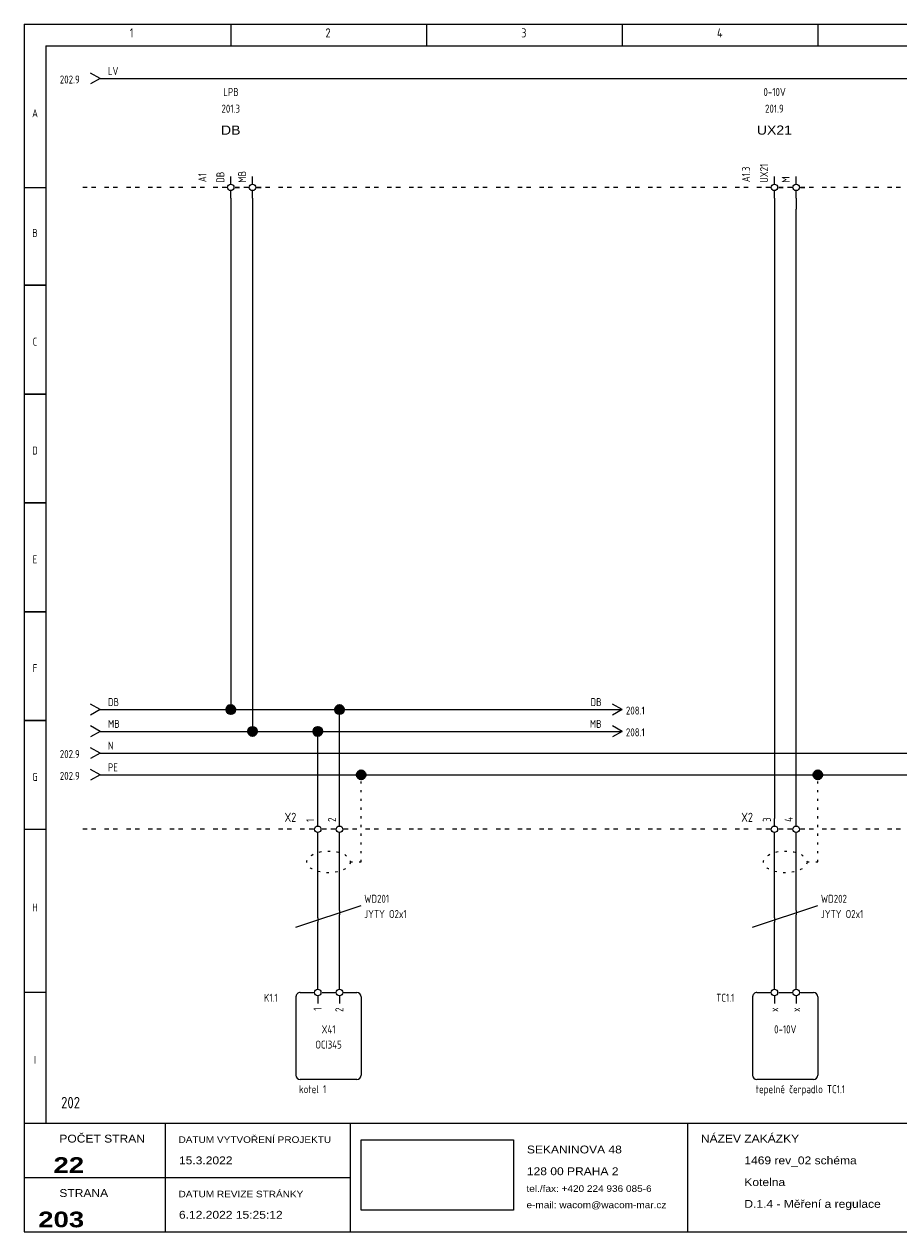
# Model space of a CAD drawing. Header units: millimetres. Extents: x 8 to 412, y 5 to 282.
# Tile 1 of 2: x 8 to 209, y 5 to 282. Entities that reach past the tile are written whole.
import ezdxf
from ezdxf.enums import TextEntityAlignment as Align

# ---------------------------------------------------------------- set-up
doc = ezdxf.new("R2010")
doc.units = ezdxf.units.MM
doc.linetypes.add('Caddy_Dot', pattern=[2, 0.5, -1.5])
doc.linetypes.add('Caddy_Solid', pattern=[0])
doc.layers.add('Caddy_1', color=7, linetype='Caddy_Solid', lineweight=25)
doc.layers.add('Caddy_4', color=7, linetype='Caddy_Dot', lineweight=18)
doc.styles.add('Caddy_Arial', font='arial.ttf', dxfattribs={"width": 1.1})
doc.styles.add('Caddy_Arial Black', font='ariblk.ttf', dxfattribs={"width": 1.1})
doc.styles.add('Caddy_Vectorfont1p', font='isocp___.ttf', dxfattribs={"width": 0.9})
picture_1 = doc.add_image_def('image1.jpg', size_in_pixel=(1084, 500))
pattern_1 = [(28.64789, (0, 0), (-0.047942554, 0.087758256), []), (118.64789, (0, 0), (-0.087758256, -0.047942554), [])]

# ---------------------------------------------------------------- blocks, each defined once
blk = doc.blocks.new('9FA60C81B7D7')
at = {"layer": 'Caddy_1', "color": 7, "linetype": 'Caddy_Solid', "lineweight": 25}
for p, q in [((7.5, 282.5), (7.5, 5)), ((7.5, 282.5), (412.5, 282.5)), ((55, 282.5), (55, 277.5)), ((100, 282.5), (100, 277.5)), ((145, 282.5), (145, 277.5)), ((190, 282.5), (190, 277.5)), ((12.5, 277.5), (407.5, 277.5)), ((12.5, 277.5), (12.5, 30)), ((7.5, 245), (12.5, 245)), ((7.5, 222.5), (12.5, 222.5)), ((12.5, 222.5), (7.5, 222.5)), ((11.5, 222.5), (10.5, 222.5)), ((12.5, 197.5), (7.5, 197.5)), ((7.5, 197.5), (12.5, 197.5)), ((12.5, 172.5), (7.5, 172.5)), ((7.5, 172.5), (12.5, 172.5)), ((12.5, 147.5), (7.5, 147.5)), ((7.5, 147.5), (12.5, 147.5)), ((12.5, 122.5), (7.5, 122.5)), ((7.5, 122.5), (12.5, 122.5)), ((7.5, 97.5), (12.5, 97.5)), ((12.5, 60), (7.5, 60)), ((7.5, 30), (412.5, 30)), ((40, 5), (40, 30)), ((82.5, 30), (82.5, 5)), ((160, 30), (160, 5)), ((7.5, 17.5), (82.5, 17.5)), ((7.5, 5), (412.5, 5))]:
    blk.add_line(p, q, dxfattribs=at)
at = {"layer": 'Caddy_1', "color": 7, "lineweight": 25}
for s, height, style, width, p in [('1', 2.1, 'Caddy_Vectorfont1p', 0.9, (31.8, 279.45)), ('2', 2.1, 'Caddy_Vectorfont1p', 0.9, (76.8, 279.45)), ('3', 2.1, 'Caddy_Vectorfont1p', 0.9, (121.8, 279.45)), ('4', 2.1, 'Caddy_Vectorfont1p', 0.9, (166.8, 279.45)), ('NÁZEV ZAKÁZKY', 1.8, 'Caddy_Arial', 1.1, (163.1, 25.52)), ('POČET STRAN', 1.8, 'Caddy_Arial', 1.1, (15.6, 25.52)), ('DATUM VYTVOŘENÍ PROJEKTU', 1.5, 'Caddy_Arial', 1.1, (43, 25.44)), ('15.3.2022', 1.8, 'Caddy_Arial', 1.1, (43.1, 20.52)), ('SEKANINOVA 48', 1.8, 'Caddy_Arial', 1.1, (123.1, 23.02)), ('1469 rev_02 schéma', 1.8, 'Caddy_Arial', 1.1, (173.1, 20.52)), ('128 00 PRAHA 2', 1.8, 'Caddy_Arial', 1.1, (123.1, 18.02)), ('Kotelna', 1.8, 'Caddy_Arial', 1.1, (173.1, 15.52)), ('STRANA', 1.8, 'Caddy_Arial', 1.1, (15.6, 13.02)), ('DATUM REVIZE STRÁNKY', 1.5, 'Caddy_Arial', 1.1, (43, 12.94)), ('tel./fax: +420 224 936 085-6', 1.5, 'Caddy_Arial', 1.1, (123, 14.19)), ('e-mail: wacom@wacom-mar.cz', 1.5, 'Caddy_Arial', 1.1, (123, 10.44)), ('D.1.4 - Měření a regulace', 1.8, 'Caddy_Arial', 1.1, (173.1, 10.52)), ('6.12.2022 15:25:12', 1.8, 'Caddy_Arial', 1.1, (43.1, 8.02))]:
    blk.add_text(s, height=height, dxfattribs=dict(at, style=style, width=width)).set_placement(p)
at = {"layer": 'Caddy_1', "color": 7, "lineweight": 25, "style": 'Caddy_Vectorfont1p', "width": 0.9}
for s, p in [('A', (10, 261.11)), ('B', (10, 233.61)), ('C', (10, 208.61)), ('D', (10, 183.61)), ('E', (10, 158.61)), ('F', (10, 133.61)), ('G', (10, 108.61)), ('H', (10, 78.61)), ('I', (10, 43.61))]:
    blk.add_text(s, height=1.84, dxfattribs=at).set_placement(p, align=Align.CENTER)
at = {"layer": 'Caddy_1', "color": 1, "lineweight": 25, "true_color": 0xff0000, "style": 'Caddy_Vectorfont1p', "width": 0.9}
blk.add_text('202', height=2.625, dxfattribs=at).set_placement((16, 33.38))
at = {"layer": 'Caddy_1', "color": 7, "lineweight": 25, "style": 'Caddy_Arial Black', "width": 1.1}
for s, p in [('22', (21.3, 18.55)), ('203', (21.3, 6.05))]:
    blk.add_text(s, height=3.6, dxfattribs=at).set_placement(p, align=Align.RIGHT)
at = {"color": 18, "true_color": 0x000000}
image = blk.add_image(picture_1, insert=(85, 10), size_in_units=(35, 16.14), dxfattribs=at)
blk = doc.blocks.new('BCA1F4ABC22C')
at = {"layer": 'Caddy_1', "color": 7, "linetype": 'Caddy_Solid', "lineweight": 25}
for p, q in [((22, 97.5), (21, 97.5)), ((24, 97.5), (23, 97.5)), ((27, 97.5), (26, 97.5)), ((29, 97.5), (28, 97.5)), ((32, 97.5), (31, 97.5)), ((34, 97.5), (33, 97.5)), ((37, 97.5), (36, 97.5)), ((39, 97.5), (38, 97.5)), ((42, 97.5), (41, 97.5)), ((44, 97.5), (43, 97.5)), ((47, 97.5), (46, 97.5)), ((49, 97.5), (48, 97.5)), ((52, 97.5), (51, 97.5)), ((54, 97.5), (53, 97.5)), ((57, 97.5), (56, 97.5)), ((59, 97.5), (58, 97.5)), ((62, 97.5), (61, 97.5)), ((64, 97.5), (63, 97.5)), ((67, 97.5), (66, 97.5)), ((69, 97.5), (68, 97.5)), ((72, 97.5), (71, 97.5)), ((74, 97.5), (73, 97.5)), ((77, 97.5), (76, 97.5)), ((79, 97.5), (78, 97.5)), ((82, 97.5), (81, 97.5)), ((84, 97.5), (83, 97.5)), ((87, 97.5), (86, 97.5)), ((89, 97.5), (88, 97.5)), ((92, 97.5), (91, 97.5)), ((94, 97.5), (93, 97.5)), ((97, 97.5), (96, 97.5)), ((99, 97.5), (98, 97.5)), ((102, 97.5), (101, 97.5)), ((104, 97.5), (103, 97.5)), ((107, 97.5), (106, 97.5)), ((109, 97.5), (108, 97.5)), ((112, 97.5), (111, 97.5)), ((114, 97.5), (113, 97.5)), ((117, 97.5), (116, 97.5)), ((119, 97.5), (118, 97.5)), ((122, 97.5), (121, 97.5)), ((124, 97.5), (123, 97.5)), ((127, 97.5), (126, 97.5)), ((129, 97.5), (128, 97.5)), ((132, 97.5), (131, 97.5)), ((134, 97.5), (133, 97.5)), ((137, 97.5), (136, 97.5)), ((139, 97.5), (138, 97.5)), ((142, 97.5), (141, 97.5)), ((144, 97.5), (143, 97.5)), ((147, 97.5), (146, 97.5)), ((149, 97.5), (148, 97.5)), ((152, 97.5), (151, 97.5)), ((154, 97.5), (153, 97.5)), ((157, 97.5), (156, 97.5)), ((159, 97.5), (158, 97.5)), ((162, 97.5), (161, 97.5)), ((164, 97.5), (163, 97.5)), ((167, 97.5), (166, 97.5)), ((169, 97.5), (168, 97.5)), ((172, 97.5), (171, 97.5)), ((174, 97.5), (173, 97.5)), ((177, 97.5), (176, 97.5)), ((179, 97.5), (178, 97.5)), ((182, 97.5), (181, 97.5)), ((184, 97.5), (183, 97.5)), ((187, 97.5), (186, 97.5)), ((189, 97.5), (188, 97.5)), ((192, 97.5), (191, 97.5)), ((194, 97.5), (193, 97.5)), ((197, 97.5), (196, 97.5)), ((199, 97.5), (198, 97.5)), ((202, 97.5), (201, 97.5)), ((204, 97.5), (203, 97.5)), ((207, 97.5), (206, 97.5)), ((209, 97.5), (208, 97.5)), ((212, 97.5), (211, 97.5)), ((214, 97.5), (213, 97.5)), ((217, 97.5), (216, 97.5)), ((219, 97.5), (218, 97.5)), ((222, 97.5), (221, 97.5)), ((224, 97.5), (223, 97.5)), ((227, 97.5), (226, 97.5)), ((229, 97.5), (228, 97.5)), ((232, 97.5), (231, 97.5)), ((234, 97.5), (233, 97.5)), ((237, 97.5), (236, 97.5)), ((239, 97.5), (238, 97.5)), ((242, 97.5), (241, 97.5)), ((244, 97.5), (243, 97.5)), ((247, 97.5), (246, 97.5)), ((249, 97.5), (248, 97.5)), ((252, 97.5), (251, 97.5)), ((254, 97.5), (253, 97.5)), ((257, 97.5), (256, 97.5)), ((259, 97.5), (258, 97.5)), ((262, 97.5), (261, 97.5)), ((264, 97.5), (263, 97.5)), ((267, 97.5), (266, 97.5)), ((269, 97.5), (268, 97.5)), ((272, 97.5), (271, 97.5)), ((274, 97.5), (273, 97.5)), ((277, 97.5), (276, 97.5)), ((279, 97.5), (278, 97.5)), ((282, 97.5), (281, 97.5)), ((284, 97.5), (283, 97.5)), ((287, 97.5), (286, 97.5)), ((289, 97.5), (288, 97.5)), ((292, 97.5), (291, 97.5)), ((294, 97.5), (293, 97.5)), ((297, 97.5), (296, 97.5)), ((299, 97.5), (298, 97.5)), ((302, 97.5), (301, 97.5)), ((304, 97.5), (303, 97.5)), ((307, 97.5), (306, 97.5)), ((309, 97.5), (308, 97.5)), ((312, 97.5), (311, 97.5)), ((314, 97.5), (313, 97.5)), ((317, 97.5), (316, 97.5)), ((319, 97.5), (318, 97.5)), ((322, 97.5), (321, 97.5)), ((324, 97.5), (323, 97.5)), ((327, 97.5), (326, 97.5)), ((329, 97.5), (328, 97.5)), ((332, 97.5), (331, 97.5)), ((334, 97.5), (333, 97.5)), ((337, 97.5), (336, 97.5)), ((339, 97.5), (338, 97.5)), ((342, 97.5), (341, 97.5)), ((344, 97.5), (343, 97.5)), ((347, 97.5), (346, 97.5)), ((349, 97.5), (348, 97.5)), ((352, 97.5), (351, 97.5)), ((354, 97.5), (353, 97.5)), ((357, 97.5), (356, 97.5)), ((359, 97.5), (358, 97.5)), ((362, 97.5), (361, 97.5)), ((364, 97.5), (363, 97.5)), ((367, 97.5), (366, 97.5)), ((369, 97.5), (368, 97.5)), ((372, 97.5), (371, 97.5)), ((374, 97.5), (373, 97.5)), ((377, 97.5), (376, 97.5)), ((379, 97.5), (378, 97.5)), ((382, 97.5), (381, 97.5)), ((384, 97.5), (383, 97.5)), ((387, 97.5), (386, 97.5)), ((389, 97.5), (388, 97.5)), ((392, 97.5), (391, 97.5)), ((394, 97.5), (393, 97.5)), ((397, 97.5), (396, 97.5)), ((399, 97.5), (398, 97.5))]:
    blk.add_line(p, q, dxfattribs=at)
blk = doc.blocks.new('700FF2A5F13C')
at = {"layer": 'Caddy_1', "color": 70, "linetype": 'Caddy_Solid', "lineweight": 25, "true_color": 0x7cfc00}
for q in [(22.75, 111.25), (22.75, 108.75)]:
    blk.add_line((25, 110), q, dxfattribs=at)
at = {"layer": 'Caddy_1', "color": 70, "lineweight": 25, "true_color": 0x7cfc00, "style": 'Caddy_Vectorfont1p', "width": 0.9}
blk.add_text('202.9', height=1.838, dxfattribs=at).set_placement((20.28, 108.86), align=Align.RIGHT)
blk.add_attdef('$TAG160010', (26.76, 110.81), '', height=1.84, dxfattribs=at)
blk = doc.blocks.new('9F2D6787642F')
at = {"layer": 'Caddy_1', "color": 150, "linetype": 'Caddy_Solid', "lineweight": 25, "true_color": 0x1e90ff}
for q in [(22.75, 116.25), (22.75, 113.75)]:
    blk.add_line((25, 115), q, dxfattribs=at)
at = {"layer": 'Caddy_1', "color": 150, "lineweight": 25, "true_color": 0x1e90ff, "style": 'Caddy_Vectorfont1p', "width": 0.9}
blk.add_text('202.9', height=1.838, dxfattribs=at).set_placement((20.28, 113.86), align=Align.RIGHT)
blk.add_attdef('$TAG160010', (26.76, 115.81), '', height=1.84, dxfattribs=at)
blk = doc.blocks.new('460B749F51EF')
at = {"layer": 'Caddy_1', "color": 7, "linetype": 'Caddy_Solid', "lineweight": 25}
for p, q in [((22, 245), (21, 245)), ((24, 245), (23, 245)), ((27, 245), (26, 245)), ((29, 245), (28, 245)), ((32, 245), (31, 245)), ((34, 245), (33, 245)), ((37, 245), (36, 245)), ((39, 245), (38, 245)), ((42, 245), (41, 245)), ((44, 245), (43, 245)), ((47, 245), (46, 245)), ((49, 245), (48, 245)), ((52, 245), (51, 245)), ((54, 245), (53, 245)), ((57, 245), (56, 245)), ((59, 245), (58, 245)), ((62, 245), (61, 245)), ((64, 245), (63, 245)), ((67, 245), (66, 245)), ((69, 245), (68, 245)), ((72, 245), (71, 245)), ((74, 245), (73, 245)), ((77, 245), (76, 245)), ((79, 245), (78, 245)), ((82, 245), (81, 245)), ((84, 245), (83, 245)), ((87, 245), (86, 245)), ((89, 245), (88, 245)), ((92, 245), (91, 245)), ((94, 245), (93, 245)), ((97, 245), (96, 245)), ((99, 245), (98, 245)), ((102, 245), (101, 245)), ((104, 245), (103, 245)), ((107, 245), (106, 245)), ((109, 245), (108, 245)), ((112, 245), (111, 245)), ((114, 245), (113, 245)), ((117, 245), (116, 245)), ((119, 245), (118, 245)), ((122, 245), (121, 245)), ((124, 245), (123, 245)), ((127, 245), (126, 245)), ((129, 245), (128, 245)), ((132, 245), (131, 245)), ((134, 245), (133, 245)), ((137, 245), (136, 245)), ((139, 245), (138, 245)), ((142, 245), (141, 245)), ((144, 245), (143, 245)), ((147, 245), (146, 245)), ((149, 245), (148, 245)), ((152, 245), (151, 245)), ((154, 245), (153, 245)), ((157, 245), (156, 245)), ((159, 245), (158, 245)), ((162, 245), (161, 245)), ((164, 245), (163, 245)), ((167, 245), (166, 245)), ((169, 245), (168, 245)), ((172, 245), (171, 245)), ((174, 245), (173, 245)), ((177, 245), (176, 245)), ((179, 245), (178, 245)), ((182, 245), (181, 245)), ((184, 245), (183, 245)), ((187, 245), (186, 245)), ((189, 245), (188, 245)), ((192, 245), (191, 245)), ((194, 245), (193, 245)), ((197, 245), (196, 245)), ((199, 245), (198, 245)), ((202, 245), (201, 245)), ((204, 245), (203, 245)), ((207, 245), (206, 245)), ((209, 245), (208, 245)), ((212, 245), (211, 245)), ((214, 245), (213, 245)), ((217, 245), (216, 245)), ((219, 245), (218, 245)), ((222, 245), (221, 245)), ((224, 245), (223, 245)), ((227, 245), (226, 245)), ((229, 245), (228, 245)), ((232, 245), (231, 245)), ((234, 245), (233, 245)), ((237, 245), (236, 245)), ((239, 245), (238, 245)), ((242, 245), (241, 245)), ((244, 245), (243, 245)), ((247, 245), (246, 245)), ((249, 245), (248, 245)), ((252, 245), (251, 245)), ((254, 245), (253, 245)), ((257, 245), (256, 245)), ((259, 245), (258, 245)), ((262, 245), (261, 245)), ((264, 245), (263, 245)), ((267, 245), (266, 245)), ((269, 245), (268, 245)), ((272, 245), (271, 245)), ((274, 245), (273, 245)), ((277, 245), (276, 245)), ((279, 245), (278, 245)), ((282, 245), (281, 245)), ((284, 245), (283, 245)), ((287, 245), (286, 245)), ((289, 245), (288, 245)), ((292, 245), (291, 245)), ((294, 245), (293, 245)), ((297, 245), (296, 245)), ((299, 245), (298, 245)), ((302, 245), (301, 245)), ((304, 245), (303, 245)), ((307, 245), (306, 245)), ((309, 245), (308, 245)), ((312, 245), (311, 245)), ((314, 245), (313, 245)), ((317, 245), (316, 245)), ((319, 245), (318, 245)), ((322, 245), (321, 245)), ((324, 245), (323, 245)), ((327, 245), (326, 245)), ((329, 245), (328, 245)), ((332, 245), (331, 245)), ((334, 245), (333, 245)), ((337, 245), (336, 245)), ((339, 245), (338, 245)), ((342, 245), (341, 245)), ((344, 245), (343, 245)), ((347, 245), (346, 245)), ((349, 245), (348, 245)), ((352, 245), (351, 245)), ((354, 245), (353, 245)), ((357, 245), (356, 245)), ((359, 245), (358, 245)), ((362, 245), (361, 245)), ((364, 245), (363, 245)), ((367, 245), (366, 245)), ((369, 245), (368, 245)), ((372, 245), (371, 245)), ((374, 245), (373, 245)), ((377, 245), (376, 245)), ((379, 245), (378, 245)), ((382, 245), (381, 245)), ((384, 245), (383, 245)), ((387, 245), (386, 245)), ((389, 245), (388, 245)), ((392, 245), (391, 245)), ((394, 245), (393, 245)), ((397, 245), (396, 245)), ((399, 245), (398, 245))]:
    blk.add_line(p, q, dxfattribs=at)
blk = doc.blocks.new('4C40FA682629')
at = {"layer": 'Caddy_1', "color": 7, "linetype": 'Caddy_Solid', "lineweight": 25}
for q in [(22.75, 271.25), (22.75, 268.75)]:
    blk.add_line((25, 270), q, dxfattribs=at)
at = {"layer": 'Caddy_1', "color": 7, "lineweight": 25, "style": 'Caddy_Vectorfont1p', "width": 0.9}
blk.add_text('202.9', height=1.838, dxfattribs=at).set_placement((20.28, 268.86), align=Align.RIGHT)
blk.add_attdef('$TAG160010', (26.76, 270.81), '', height=1.84, dxfattribs=at)
blk = doc.blocks.new('719C579B8A3F')
at = {"layer": 'Caddy_1', "color": 7, "linetype": 'Caddy_Solid', "lineweight": 25}
for p, q in [((55, 245.75), (55, 247.5)), ((60, 245.75), (60, 247.5)), ((54, 245), (53, 245)), ((55, 242.5), (55, 244.25)), ((56, 245), (57, 245)), ((59, 245), (58, 245)), ((60, 242.5), (60, 244.25)), ((61, 245), (62, 245)), ((55, 242.5), (55, 240)), ((60, 242.5), (60, 240))]:
    blk.add_line(p, q, dxfattribs=at)
for centre in [(55, 245), (60, 245)]:
    blk.add_circle(centre, 0.75, dxfattribs=at)
at = {"layer": 'Caddy_1', "color": 7, "lineweight": 25}
for s, height, style, width, p in [('LPB', 1.838, 'Caddy_Vectorfont1p', 0.9, (55.05, 265.99)), ('201.3', 1.838, 'Caddy_Vectorfont1p', 0.9, (55, 262.16)), ('DB', 2.1, 'Caddy_Arial', 1.1, (55, 257.11))]:
    blk.add_text(s, height=height, dxfattribs=dict(at, style=style, width=width)).set_placement(p, align=Align.CENTER)
at = {"layer": 'Caddy_1', "color": 7, "lineweight": 25, "style": 'Caddy_Vectorfont1p', "width": 0.9}
for tag, p in [('$TAG175000_00', (53.54, 246.05)), ('$TAG175000_01', (58.54, 246.05)), ('$TAG160010', (49.39, 246.2))]:
    blk.add_attdef(tag, p, '', height=1.84, rotation=90, dxfattribs=at)
blk = doc.blocks.new('36C19B3F0772')
at = {"layer": 'Caddy_1', "color": 7, "linetype": 'Caddy_Solid', "lineweight": 25}
for p, q in [((75, 62.5), (75, 65)), ((80, 62.5), (80, 65)), ((75, 60.75), (75, 62.5)), ((80, 60.75), (80, 62.5)), ((70, 59), (70, 41)), ((71, 60), (74, 60)), ((75, 59.25), (75, 57.5)), ((76, 60), (79, 60)), ((80, 59.25), (80, 57.5)), ((81, 60), (84, 60)), ((85, 59), (85, 41)), ((84, 40), (71, 40))]:
    blk.add_line(p, q, dxfattribs=at)
for centre in [(75, 60), (80, 60)]:
    blk.add_circle(centre, 0.75, dxfattribs=at)
for centre, start_param, end_param in [((71, 59), 1.570796, 3.141593), ((84, 59), 0, 1.570796), ((71, 41), 3.141593, 4.712389), ((84, 41), 4.712389, 6.283185)]:
    blk.add_ellipse(centre, major_axis=(1, 0), ratio=1, start_param=start_param, end_param=end_param, dxfattribs=at)
at = {"layer": 'Caddy_1', "color": 7, "lineweight": 25, "style": 'Caddy_Vectorfont1p', "width": 0.9}
for s, p in [('1', (75.89, 56.55)), ('2', (80.89, 56.55))]:
    blk.add_text(s, height=1.84, rotation=90, dxfattribs=at).set_placement(p, align=Align.RIGHT)
for s, p in [('X41', (77.5, 50.61)), ('OCI345', (77.5, 47.11))]:
    blk.add_text(s, height=1.838, dxfattribs=at).set_placement(p, align=Align.CENTER)
blk.add_attdef('$TAG160010', text='', height=1.84, dxfattribs=at).set_placement((65.8, 57.86), align=Align.RIGHT)
blk.add_attdef('$TAG160030', (70.7, 36.86), '', height=1.84, dxfattribs=at)
blk = doc.blocks.new('58C5986038D6')
at = {"layer": 'Caddy_1', "color": 7, "linetype": 'Caddy_Solid', "lineweight": 25}
for p, q in [((75, 98.25), (75, 100)), ((75, 95), (75, 96.75))]:
    blk.add_line(p, q, dxfattribs=at)
blk.add_circle((75, 97.5), 0.75, dxfattribs=at)
at = {"layer": 'Caddy_1', "color": 7, "lineweight": 25, "style": 'Caddy_Vectorfont1p', "width": 0.9}
blk.add_text('1', height=1.84, rotation=90, dxfattribs=at).set_placement((74.19, 99.2))
blk.add_attdef('$TAG160010', text='', height=2.1, dxfattribs=at).set_placement((70.07, 99.2), align=Align.RIGHT)
blk = doc.blocks.new('1C60A6B39DED')
at = {"layer": 'Caddy_1', "color": 7, "linetype": 'Caddy_Solid', "lineweight": 25}
for p, q in [((80, 98.25), (80, 100)), ((80, 95), (80, 96.75))]:
    blk.add_line(p, q, dxfattribs=at)
blk.add_circle((80, 97.5), 0.75, dxfattribs=at)
at = {"layer": 'Caddy_1', "color": 7, "lineweight": 25, "style": 'Caddy_Vectorfont1p', "width": 0.9}
blk.add_text('2', height=1.84, rotation=90, dxfattribs=at).set_placement((79.19, 99.2))
blk = doc.blocks.new('D0A872D5D5A3')
at = {"layer": 'Caddy_1', "color": 7, "linetype": 'Caddy_Solid', "lineweight": 25}
blk.add_line((75, 77.17), (75, 76.17), dxfattribs=at)
at = {"layer": 'Caddy_1', "color": 7, "lineweight": 25, "style": 'Caddy_Vectorfont1p', "width": 0.9}
for tag, p in [('$TAG160010', (85.7, 80.61)), ('$TAG160040', (85.7, 77.11))]:
    blk.add_attdef(tag, p, '', height=1.84, dxfattribs=at)
blk = doc.blocks.new('15F3CA965709')
at = {"layer": 'Caddy_1', "color": 7, "linetype": 'Caddy_Solid', "lineweight": 25}
blk.add_line((80, 78.83), (80, 77.83), dxfattribs=at)
blk = doc.blocks.new('D581B1E98207')
at = {"layer": 'Caddy_4', "color": 7, "linetype": 'Caddy_Dot', "lineweight": 18}
blk.add_line((82.5, 90), (85, 90), dxfattribs=at)
blk.add_ellipse((77.5, 90), major_axis=(5, 0), ratio=0.5, dxfattribs=at)
blk = doc.blocks.new('8C7EF4A5B877')
at = {"layer": 'Caddy_4', "color": 7, "linetype": 'Caddy_Dot', "lineweight": 18}
blk.add_line((85, 90), (85, 110), dxfattribs=at)
at = {"layer": 'Caddy_4'}
blk.add_blockref('D581B1E98207', (0, 0, 1), dxfattribs=at)
blk = doc.blocks.new('500C4AEABE02')
at = {"layer": 'Caddy_1', "color": 7, "linetype": 'Caddy_Solid', "lineweight": 25}
for p, q in [((180, 98.25), (180, 100)), ((180, 95), (180, 96.75))]:
    blk.add_line(p, q, dxfattribs=at)
blk.add_circle((180, 97.5), 0.75, dxfattribs=at)
at = {"layer": 'Caddy_1', "color": 7, "lineweight": 25, "style": 'Caddy_Vectorfont1p', "width": 0.9}
blk.add_text('3', height=1.84, rotation=90, dxfattribs=at).set_placement((179.19, 99.2))
blk.add_attdef('$TAG160010', text='', height=2.1, dxfattribs=at).set_placement((175.07, 99.2), align=Align.RIGHT)
blk = doc.blocks.new('80CAFA20B8C8')
at = {"layer": 'Caddy_1', "color": 7, "linetype": 'Caddy_Solid', "lineweight": 25}
for p, q in [((185, 98.25), (185, 100)), ((185, 95), (185, 96.75))]:
    blk.add_line(p, q, dxfattribs=at)
blk.add_circle((185, 97.5), 0.75, dxfattribs=at)
at = {"layer": 'Caddy_1', "color": 7, "lineweight": 25, "style": 'Caddy_Vectorfont1p', "width": 0.9}
blk.add_text('4', height=1.84, rotation=90, dxfattribs=at).set_placement((184.19, 99.2))
blk = doc.blocks.new('0BD0009152EA')
at = {"layer": 'Caddy_1', "color": 7, "linetype": 'Caddy_Solid', "lineweight": 25}
for q in [(22.75, 126.25), (22.75, 123.75)]:
    blk.add_line((25, 125), q, dxfattribs=at)
at = {"layer": 'Caddy_1', "color": 7, "lineweight": 25, "style": 'Caddy_Vectorfont1p', "width": 0.9}
blk.add_attdef('$TAG160010', (26.76, 125.81), '', height=1.84, dxfattribs=at)
blk = doc.blocks.new('88B8C9B98BEC')
at = {"layer": 'Caddy_1', "color": 7, "linetype": 'Caddy_Solid', "lineweight": 25}
for q in [(142.75, 126.25), (142.75, 123.75)]:
    blk.add_line((145, 125), q, dxfattribs=at)
at = {"layer": 'Caddy_1', "color": 7, "lineweight": 25, "style": 'Caddy_Vectorfont1p', "width": 0.9}
blk.add_text('208.1', height=1.838, dxfattribs=at).set_placement((145.86, 123.86))
blk.add_attdef('$TAG160010', text='', height=1.84, dxfattribs=at).set_placement((140.28, 125.81), align=Align.RIGHT)
blk = doc.blocks.new('C944E2B00A04')
at = {"layer": 'Caddy_1', "color": 7, "linetype": 'Caddy_Solid', "lineweight": 25}
for q in [(22.75, 121.25), (22.75, 118.75)]:
    blk.add_line((25, 120), q, dxfattribs=at)
at = {"layer": 'Caddy_1', "color": 7, "lineweight": 25, "style": 'Caddy_Vectorfont1p', "width": 0.9}
blk.add_attdef('$TAG160010', (26.76, 120.81), '', height=1.84, dxfattribs=at)
blk = doc.blocks.new('5A4DEEE68537')
at = {"layer": 'Caddy_1', "color": 7, "linetype": 'Caddy_Solid', "lineweight": 25}
for q in [(142.75, 121.25), (142.75, 118.75)]:
    blk.add_line((145, 120), q, dxfattribs=at)
at = {"layer": 'Caddy_1', "color": 7, "lineweight": 25, "style": 'Caddy_Vectorfont1p', "width": 0.9}
blk.add_text('208.1', height=1.838, dxfattribs=at).set_placement((145.86, 118.86))
blk.add_attdef('$TAG160010', text='', height=1.84, dxfattribs=at).set_placement((140.28, 120.81), align=Align.RIGHT)
blk = doc.blocks.new('3F3A8BB57D1F')
at = {"layer": 'Caddy_1', "color": 7, "linetype": 'Caddy_Solid', "lineweight": 25}
for p, q in [((180, 245.75), (180, 247.5)), ((185, 245.75), (185, 247.5)), ((179, 245), (178, 245)), ((180, 242.5), (180, 244.25)), ((181, 245), (182, 245)), ((184, 245), (183, 245)), ((185, 242.5), (185, 244.25)), ((186, 245), (187, 245)), ((180, 242.5), (180, 240)), ((185, 242.5), (185, 240))]:
    blk.add_line(p, q, dxfattribs=at)
for centre in [(180, 245), (185, 245)]:
    blk.add_circle(centre, 0.75, dxfattribs=at)
at = {"layer": 'Caddy_1', "color": 7, "lineweight": 25}
for s, height, style, width, p in [('0-10V', 1.838, 'Caddy_Vectorfont1p', 0.9, (180.05, 265.99)), ('201.9', 1.838, 'Caddy_Vectorfont1p', 0.9, (180, 262.16)), ('UX21', 2.1, 'Caddy_Arial', 1.1, (180, 257.11))]:
    blk.add_text(s, height=height, dxfattribs=dict(at, style=style, width=width)).set_placement(p, align=Align.CENTER)
at = {"layer": 'Caddy_1', "color": 7, "lineweight": 25, "style": 'Caddy_Vectorfont1p', "width": 0.9}
for tag, p in [('$TAG175000_00', (178.54, 246.05)), ('$TAG175000_01', (183.54, 246.05)), ('$TAG160010', (174.39, 246.2))]:
    blk.add_attdef(tag, p, '', height=1.84, rotation=90, dxfattribs=at)
blk = doc.blocks.new('4FF7D5A5B011')
at = {"layer": 'Caddy_1', "color": 7, "linetype": 'Caddy_Solid', "lineweight": 25}
for p, q in [((180, 62.5), (180, 65)), ((185, 62.5), (185, 65)), ((180, 60.75), (180, 62.5)), ((185, 60.75), (185, 62.5)), ((175, 59), (175, 41)), ((176, 60), (179, 60)), ((180, 59.25), (180, 57.5)), ((181, 60), (184, 60)), ((185, 59.25), (185, 57.5)), ((186, 60), (189, 60)), ((190, 59), (190, 41)), ((189, 40), (176, 40))]:
    blk.add_line(p, q, dxfattribs=at)
for centre in [(180, 60), (185, 60)]:
    blk.add_circle(centre, 0.75, dxfattribs=at)
for centre, start_param, end_param in [((176, 59), 1.570796, 3.141593), ((189, 59), 0, 1.570796), ((176, 41), 3.141593, 4.712389), ((189, 41), 4.712389, 6.283185)]:
    blk.add_ellipse(centre, major_axis=(1, 0), ratio=1, start_param=start_param, end_param=end_param, dxfattribs=at)
at = {"layer": 'Caddy_1', "color": 7, "lineweight": 25, "style": 'Caddy_Vectorfont1p', "width": 0.9}
for p in [(180.89, 56.55), (185.89, 56.55)]:
    blk.add_text('x', height=1.84, rotation=90, dxfattribs=at).set_placement(p, align=Align.RIGHT)
blk.add_text('0-10V', height=1.838, dxfattribs=at).set_placement((182.5, 50.61), align=Align.CENTER)
blk.add_attdef('$TAG160010', text='', height=1.84, dxfattribs=at).set_placement((170.8, 57.86), align=Align.RIGHT)
blk.add_attdef('$TAG160030', (175.7, 36.86), '', height=1.84, dxfattribs=at)
blk = doc.blocks.new('7E76F79A6E71')
at = {"layer": 'Caddy_1', "color": 7, "linetype": 'Caddy_Solid', "lineweight": 25}
blk.add_line((180, 77.17), (180, 76.17), dxfattribs=at)
at = {"layer": 'Caddy_1', "color": 7, "lineweight": 25, "style": 'Caddy_Vectorfont1p', "width": 0.9}
for tag, p in [('$TAG160010', (190.7, 80.61)), ('$TAG160040', (190.7, 77.11))]:
    blk.add_attdef(tag, p, '', height=1.84, dxfattribs=at)
blk = doc.blocks.new('EA3D870A621E')
at = {"layer": 'Caddy_1', "color": 7, "linetype": 'Caddy_Solid', "lineweight": 25}
blk.add_line((185, 78.83), (185, 77.83), dxfattribs=at)
blk = doc.blocks.new('1F5DD3005F79')
at = {"layer": 'Caddy_4', "color": 7, "linetype": 'Caddy_Dot', "lineweight": 18}
blk.add_line((187.5, 90), (190, 90), dxfattribs=at)
blk.add_ellipse((182.5, 90), major_axis=(5, 0), ratio=0.5, dxfattribs=at)
blk = doc.blocks.new('F8463C102A8F')
at = {"layer": 'Caddy_4', "color": 7, "linetype": 'Caddy_Dot', "lineweight": 18}
blk.add_line((190, 90), (190, 110), dxfattribs=at)
at = {"layer": 'Caddy_4'}
blk.add_blockref('1F5DD3005F79', (0, 0, 1), dxfattribs=at)

msp = doc.modelspace()

# ---------------------------------------------------------------- hatches: boundary and pattern name
at = {"layer": 'Caddy_1'}
h = msp.add_hatch(dxfattribs=at)
h.set_pattern_fill('_USER', scale=0.1, angle=28.6479, style=0, double=1, pattern_type=0)
h.set_pattern_definition(pattern_1)
edge = h.paths.add_edge_path(flags=0)
edge.add_arc((55, 125), 1, 0, 360)
h = msp.add_hatch(dxfattribs=at)
h.set_pattern_fill('_USER', scale=0.1, angle=28.6479, style=0, double=1, pattern_type=0)
h.set_pattern_definition(pattern_1)
edge = h.paths.add_edge_path(flags=0)
edge.add_arc((80, 125), 1, 0, 360)
h = msp.add_hatch(dxfattribs=at)
h.set_pattern_fill('_USER', scale=0.1, angle=28.6479, style=0, double=1, pattern_type=0)
h.set_pattern_definition(pattern_1)
edge = h.paths.add_edge_path(flags=0)
edge.add_arc((60, 120), 1, 0, 360)
h = msp.add_hatch(dxfattribs=at)
h.set_pattern_fill('_USER', scale=0.1, angle=28.6479, style=0, double=1, pattern_type=0)
h.set_pattern_definition(pattern_1)
edge = h.paths.add_edge_path(flags=0)
edge.add_arc((75, 120), 1, 0, 360)
at = {"layer": 'Caddy_1', "true_color": 0x7cfc00}
h = msp.add_hatch(dxfattribs=at)
h.set_pattern_fill('_USER', color=70, scale=0.1, angle=28.6479, style=0, double=1, pattern_type=0)
h.set_pattern_definition(pattern_1)
edge = h.paths.add_edge_path(flags=0)
edge.add_arc((85, 110), 1, 0, 360)
h = msp.add_hatch(dxfattribs=at)
h.set_pattern_fill('_USER', color=70, scale=0.1, angle=28.6479, style=0, double=1, pattern_type=0)
h.set_pattern_definition(pattern_1)
edge = h.paths.add_edge_path(flags=0)
edge.add_arc((190, 110), 1, 0, 360)

# ---------------------------------------------------------------- linework, layer by layer
at = {"layer": 'Caddy_1', "color": 7, "linetype": 'Caddy_Solid', "lineweight": 25}
for p, q in [((25, 270), (395, 270)), ((55, 240), (55, 125)), ((60, 240), (60, 120)), ((180, 240), (180, 100)), ((185, 100), (185, 240)), ((25, 125), (55, 125)), ((55, 125), (80, 125)), ((80, 125), (145, 125)), ((80, 100), (80, 125)), ((25, 120), (60, 120)), ((60, 120), (75, 120)), ((75, 120), (145, 120)), ((75, 100), (75, 120)), ((75, 77.17), (75, 95)), ((80, 78.83), (80, 95)), ((180, 77.17), (180, 95)), ((185, 78.83), (185, 95)), ((70, 75), (85, 80)), ((80, 65), (80, 77.83)), ((175, 75), (190, 80)), ((185, 65), (185, 77.83)), ((75, 65), (75, 76.17)), ((180, 65), (180, 76.17))]:
    msp.add_line(p, q, dxfattribs=at)
at = {"layer": 'Caddy_1', "color": 150, "linetype": 'Caddy_Solid', "lineweight": 25, "true_color": 0x1e90ff}
msp.add_line((25, 115), (395, 115), dxfattribs=at)
at = {"layer": 'Caddy_1', "color": 70, "linetype": 'Caddy_Solid', "lineweight": 25, "true_color": 0x7cfc00}
for p, q in [((25, 110), (85, 110)), ((85, 110), (190, 110)), ((190, 110), (395, 110))]:
    msp.add_line(p, q, dxfattribs=at)
at = {"layer": 'Caddy_1', "color": 7, "lineweight": 40}
for centre in [(55, 125), (80, 125), (60, 120), (75, 120)]:
    msp.add_circle(centre, 1, dxfattribs=at)
at = {"layer": 'Caddy_1', "color": 70, "lineweight": 40, "true_color": 0x7cfc00}
for centre in [(85, 110), (190, 110)]:
    msp.add_circle(centre, 1, dxfattribs=at)

# ---------------------------------------------------------------- block references
at = {"layer": 'Caddy_1'}
for name in ['9FA60C81B7D7', '460B749F51EF', '1C60A6B39DED', '80CAFA20B8C8', 'BCA1F4ABC22C', '15F3CA965709', 'EA3D870A621E']:
    msp.add_blockref(name, (0, 0, 1), dxfattribs=at)
ref = msp.add_blockref('4C40FA682629', (0, 0, 1), dxfattribs=at)
ref.add_attrib('$TAG160010', 'LV', (26.76, 270.81), dxfattribs={"color": 7, "lineweight": 25, "height": 1.838, "style": 'Caddy_Vectorfont1p', "width": 0.9})
ref = msp.add_blockref('719C579B8A3F', (0, 0, 1), dxfattribs=at)
ref.add_attrib('$TAG160010', 'A1', (49.39, 246.2), dxfattribs={"color": 7, "lineweight": 25, "height": 1.838, "rotation": 90, "style": 'Caddy_Vectorfont1p', "width": 0.9})
ref.add_attrib('$TAG175000_00', 'DB', (53.54, 246.05), dxfattribs={"color": 7, "lineweight": 25, "height": 1.838, "rotation": 90, "style": 'Caddy_Vectorfont1p', "width": 0.9})
ref.add_attrib('$TAG175000_01', 'MB', (58.54, 246.05), dxfattribs={"color": 7, "lineweight": 25, "height": 1.838, "rotation": 90, "style": 'Caddy_Vectorfont1p', "width": 0.9})
ref = msp.add_blockref('3F3A8BB57D1F', (0, 0, 1), dxfattribs=at)
ref.add_attrib('$TAG160010', 'A1.3', (174.39, 246.2), dxfattribs={"color": 7, "lineweight": 25, "height": 1.838, "rotation": 90, "style": 'Caddy_Vectorfont1p', "width": 0.9})
ref.add_attrib('$TAG175000_00', 'UX21', (178.54, 246.05), dxfattribs={"color": 7, "lineweight": 25, "height": 1.838, "rotation": 90, "style": 'Caddy_Vectorfont1p', "width": 0.9})
ref.add_attrib('$TAG175000_01', 'M', (183.54, 246.05), dxfattribs={"color": 7, "lineweight": 25, "height": 1.84, "rotation": 90, "style": 'Caddy_Vectorfont1p', "width": 0.9})
ref = msp.add_blockref('0BD0009152EA', (0, 0, 1), dxfattribs=at)
ref.add_attrib('$TAG160010', 'DB', (26.76, 125.81), dxfattribs={"color": 7, "lineweight": 25, "height": 1.838, "style": 'Caddy_Vectorfont1p', "width": 0.9})
ref = msp.add_blockref('88B8C9B98BEC', (0, 0, 1), dxfattribs=at)
ref.add_attrib('$TAG160010', 'DB', dxfattribs={"color": 7, "lineweight": 25, "height": 1.838, "style": 'Caddy_Vectorfont1p', "width": 0.9}).set_placement((140.28, 125.81), align=Align.RIGHT)
ref = msp.add_blockref('C944E2B00A04', (0, 0, 1), dxfattribs=at)
ref.add_attrib('$TAG160010', 'MB', (26.76, 120.81), dxfattribs={"color": 7, "lineweight": 25, "height": 1.838, "style": 'Caddy_Vectorfont1p', "width": 0.9})
ref = msp.add_blockref('5A4DEEE68537', (0, 0, 1), dxfattribs=at)
ref.add_attrib('$TAG160010', 'MB', dxfattribs={"color": 7, "lineweight": 25, "height": 1.838, "style": 'Caddy_Vectorfont1p', "width": 0.9}).set_placement((140.28, 120.81), align=Align.RIGHT)
ref = msp.add_blockref('9F2D6787642F', (0, 0, 1), dxfattribs=at)
ref.add_attrib('$TAG160010', 'N', (26.76, 115.81), dxfattribs={"color": 150, "lineweight": 25, "true_color": 0x1e90ff, "height": 1.84, "style": 'Caddy_Vectorfont1p', "width": 0.9})
ref = msp.add_blockref('700FF2A5F13C', (0, 0, 1), dxfattribs=at)
ref.add_attrib('$TAG160010', 'PE', (26.76, 110.81), dxfattribs={"color": 70, "lineweight": 25, "true_color": 0x7cfc00, "height": 1.838, "style": 'Caddy_Vectorfont1p', "width": 0.9})
ref = msp.add_blockref('58C5986038D6', (0, 0, 1), dxfattribs=at)
ref.add_attrib('$TAG160010', 'X2', dxfattribs={"color": 7, "lineweight": 25, "height": 2.1, "style": 'Caddy_Vectorfont1p', "width": 0.9}).set_placement((70.07, 99.2), align=Align.RIGHT)
ref = msp.add_blockref('500C4AEABE02', (0, 0, 1), dxfattribs=at)
ref.add_attrib('$TAG160010', 'X2', dxfattribs={"color": 7, "lineweight": 25, "height": 2.1, "style": 'Caddy_Vectorfont1p', "width": 0.9}).set_placement((175.07, 99.2), align=Align.RIGHT)
ref = msp.add_blockref('D0A872D5D5A3', (0, 0, 1), dxfattribs=at)
ref.add_attrib('$TAG160010', 'WD201', (85.7, 80.61), dxfattribs={"color": 7, "lineweight": 25, "height": 1.838, "style": 'Caddy_Vectorfont1p', "width": 0.9})
ref.add_attrib('$TAG160040', 'JYTY O2x1', (85.7, 77.11), dxfattribs={"color": 7, "lineweight": 25, "height": 1.838, "style": 'Caddy_Vectorfont1p', "width": 0.9})
ref = msp.add_blockref('7E76F79A6E71', (0, 0, 1), dxfattribs=at)
ref.add_attrib('$TAG160010', 'WD202', (190.7, 80.61), dxfattribs={"color": 7, "lineweight": 25, "height": 1.838, "style": 'Caddy_Vectorfont1p', "width": 0.9})
ref.add_attrib('$TAG160040', 'JYTY O2x1', (190.7, 77.11), dxfattribs={"color": 7, "lineweight": 25, "height": 1.838, "style": 'Caddy_Vectorfont1p', "width": 0.9})
ref = msp.add_blockref('36C19B3F0772', (0, 0, 1), dxfattribs=at)
ref.add_attrib('$TAG160010', 'K1.1', dxfattribs={"color": 7, "lineweight": 25, "height": 1.838, "style": 'Caddy_Vectorfont1p', "width": 0.9}).set_placement((65.8, 57.86), align=Align.RIGHT)
ref.add_attrib('$TAG160030', 'kotel 1', (70.7, 36.86), dxfattribs={"color": 7, "lineweight": 25, "height": 1.838, "style": 'Caddy_Vectorfont1p', "width": 0.9})
ref = msp.add_blockref('4FF7D5A5B011', (0, 0, 1), dxfattribs=at)
ref.add_attrib('$TAG160010', 'TC1.1', dxfattribs={"color": 7, "lineweight": 25, "height": 1.838, "style": 'Caddy_Vectorfont1p', "width": 0.9}).set_placement((170.8, 57.86), align=Align.RIGHT)
ref.add_attrib('$TAG160030', 'tepelné čerpadlo TC1.1', (175.7, 36.86), dxfattribs={"color": 7, "lineweight": 25, "height": 1.8375, "style": 'Caddy_Vectorfont1p', "width": 0.9})
at = {"layer": 'Caddy_4'}
for name in ['8C7EF4A5B877', 'F8463C102A8F']:
    msp.add_blockref(name, (0, 0, 1), dxfattribs=at)

doc.saveas('drawing.dxf')
